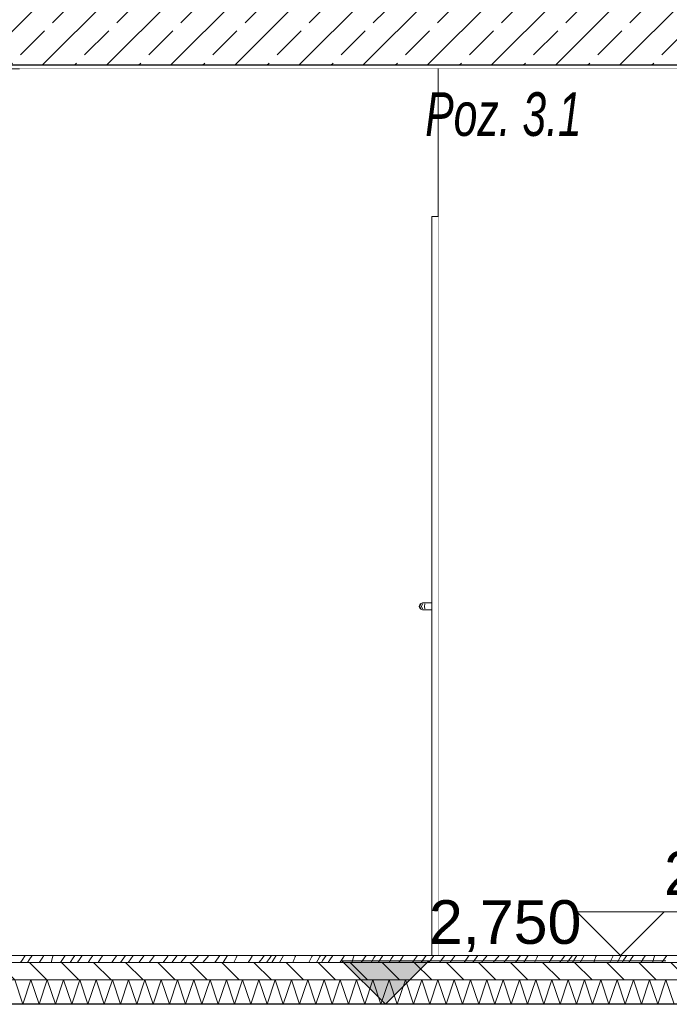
# Model space of a CAD drawing. Header units: millimetres. Extents: x 92668 to 123324, y -8921 to 14506.
# Tile 69 of 133: x 103918 to 105780, y 2750 to 5571. Entities that reach past the tile are written whole.
import ezdxf

# ---------------------------------------------------------------- set-up
doc = ezdxf.new("R2010")
doc.units = ezdxf.units.MM
doc.header["$MEASUREMENT"] = 0
doc.linetypes.add('Przerywana', pattern=[240, 120, -120])
doc.linetypes.add('Wipeout_Contour', pattern=[1000, 0, -1000])
for name, color, linetype, lineweight, true_color in [('0_Nr_pióra__85', 7, 'Continuous', 13, 0x80c2ff), ('Nowe_A-Konstrukcja Opis_Nr_pióra__58', 7, 'Continuous', 13, 0xdf0000), ('Nowe_A-Wymiary-Zewnętrzne_Nr_pióra__45', 7, 'Continuous', 15, 0x40a5ff), ('Nowe_A-Wymiary-Zewnętrzne_Nr_pióra__85', 7, 'Continuous', 13, 0x80c2ff)]:
    doc.layers.add(name, color=color, linetype=linetype, lineweight=lineweight, true_color=true_color)
for name, color, linetype in [('Nowe_A-Posadzki', 7, 'Continuous'), ('Nowe_A-Stropy', 7, 'Continuous'), ('Nowe_A-Wymiary-Zewnętrzne', 7, 'Continuous'), ('Nowe_A-Ściany-Działowe', 7, 'Continuous'), ('Nowe_A-Ściany-Zewnętrzne', 7, 'Continuous'), ('Nowe_Drzwi Archicad', 7, 'Continuous')]:
    doc.layers.add(name, color=color, linetype=linetype)
for name, color, linetype, lineweight in [('Nowe_A-Posadzki_Nr_pióra__174', 7, 'Continuous', 5), ('Nowe_A-Posadzki_Nr_pióra__175', 7, 'Continuous', 5), ('Nowe_A-Posadzki_Nr_pióra__9', 7, 'Continuous', 13), ('Nowe_A-Stropy_Nr_pióra__29', 7, 'Continuous', 25), ('Nowe_A-Stropy_Nr_pióra__49', 7, 'Continuous', 15), ('Nowe_A-Wymiary-Zewnętrzne_Nr_pióra__46', 5, 'Continuous', 15), ('Nowe_A-Ściany-Działowe_Nr_pióra__87', 7, 'Continuous', 13), ('Nowe_Drzwi Archicad_Nr_pióra__3', 7, 'Continuous', 13)]:
    doc.layers.add(name, color=color, linetype=linetype, lineweight=lineweight)
doc.styles.add('STYL_AUTOMATYCZNY_2', font='arial.ttf')
doc.styles.add('STYL_AUTOMATYCZNY_4', font='arial.ttf', dxfattribs={"width": 0.7})
doc.dimstyles.new('STYL_AUTOMATYCZNY__1', dxfattribs={"dimtxt": 125, "dimasz": 47.5, "dimexe": 0.18, "dimexo": 20, "dimgap": 0, "dimtad": 1, "dimdec": 1, "dimlfac": 0.1, "dimzin": 0, "dimdsep": 46, "dimtxsty": 'STYL_AUTOMATYCZNY_2', "dimblk": 'ARROWHEAD_11', "dimblk1": 'ARROWHEAD_11', "dimblk2": 'ARROWHEAD_11', "dimcen": 0.09, "dimclrd": 256, "dimclre": 256, "dimclrt": 5, "dimadec": 1, "dimazin": 0, "dimtfac": 1, "dimtdec": 4, "dimtmove": 0, "dimatfit": 3, "dimfxl": 0, "dimtolj": 1, "dimtzin": 0, "dimarcsym": 0})

# ---------------------------------------------------------------- blocks, each defined once
blk = doc.blocks.new('ElemPrzekroju_33')
at = {"layer": 'Nowe_A-Stropy_Nr_pióra__29', "color": 7, "linetype": 'Continuous', "lineweight": 25, "flags": 128}
blk.add_lwpolyline([(107317.6, 2750), (103407.6, 2750), (103292.6, 2750), (99177.6, 2750), (99167.6, 2750)], dxfattribs=at)
blk = doc.blocks.new('ElemPrzekroju_34')
at = {"layer": 'Nowe_A-Stropy', "linetype": 'Continuous', "lineweight": 0, "true_color": 0x000000}
h = blk.add_hatch(dxfattribs=at)
h.set_pattern_fill('Beton_zbrojony', color=18, style=0, pattern_type=2)
h.set_pattern_definition([(45, (0, 0), (-91.92388, 91.92388), []), (45, (-45.96, 45.96), (-91.92388, 91.92388), [97.5, -32.5])])
h.paths.add_polyline_path([(107317.6, 5640), (99167.6, 5640), (99167.6, 5440), (103292.6, 5440), (103417.6, 5440), (107307.6, 5440), (107317.6, 5440)])
h = blk.add_hatch(dxfattribs=at)
h.set_pattern_fill('Tynk', color=18, style=0, pattern_type=2)
h.set_pattern_definition([(0, (0, 0), (0, 86.60254), [0, -50]), (0, (25, 43.3), (0, 86.60254), [0, -50])])
h.paths.add_polyline_path([(107307.6, 5440), (103417.6, 5440), (103417.6, 5430), (107307.6, 5430)])
at = {"layer": 'Nowe_A-Stropy_Nr_pióra__29', "color": 7, "linetype": 'Continuous', "lineweight": 25, "flags": 128}
blk.add_lwpolyline([(107317.6, 5440), (107307.6, 5440), (103417.6, 5440), (103407.6, 5440), (103292.6, 5440), (99167.6, 5440)], dxfattribs=at)
at = {"layer": 'Nowe_A-Stropy_Nr_pióra__49', "color": 7, "linetype": 'Continuous', "lineweight": 15}
blk.add_line((107307.6, 5430), (103417.6, 5430), dxfattribs=at)
blk = doc.blocks.new('ElemPrzekroju_58')
at = {"color": 254, "linetype": 'Wipeout_Contour', "lineweight": 0, "ltscale": 1470117.12884841}
blk.add_wipeout([(103917.6, 2890), (105098.6, 2890), (105098.6, 3880), (105072.6, 3880), (105065.5, 3882.9), (105062.6, 3890), (105065.5, 3897.1), (105072.6, 3900), (105098.6, 3900), (105098.6, 4927), (105098.6, 5007), (105117.6, 5007), (105117.6, 5430), (103917.6, 5430)], dxfattribs=at).dxf.layer = 'Nowe_A-Ściany-Zewnętrzne'
blk = doc.blocks.new('ElemPrzekroju_113')
at = {"color": 254, "linetype": 'Wipeout_Contour', "lineweight": 0, "ltscale": 747417.441848}
blk.add_wipeout([(105117.6, 2890), (107288.6, 2890), (107288.6, 4927), (107288.6, 5007), (107307.6, 5007), (107307.6, 5430), (105117.6, 5430)], dxfattribs=at).dxf.layer = 'Nowe_A-Ściany-Działowe'
at = {"layer": 'Nowe_A-Ściany-Działowe_Nr_pióra__87', "color": 7, "linetype": 'Continuous', "lineweight": 13}
blk.add_line((105117.6, 5430), (105117.6, 2890), dxfattribs=at)
blk = doc.blocks.new('ElemPrzekroju_114')
at = {"color": 254, "linetype": 'Wipeout_Contour', "lineweight": 0, "ltscale": 420750.243299}
blk.add_wipeout([(105098.6, 2890), (105117.6, 2890), (105117.6, 5007), (105098.6, 5007)], dxfattribs=at).dxf.layer = 'Nowe_Drzwi Archicad'
at = {"color": 254, "linetype": 'Wipeout_Contour', "lineweight": 0, "ltscale": 420546.94053}
blk.add_wipeout([(105064.3, 3890), (105062.6, 3890), (105065.5, 3882.9), (105067.1, 3882.9)], dxfattribs=at).dxf.layer = 'Nowe_Drzwi Archicad'
at = {"layer": 'Nowe_Drzwi Archicad_Nr_pióra__3', "color": 7, "linetype": 'Continuous', "lineweight": 13}
blk.add_line((105098.6, 5007), (105117.6, 5007), dxfattribs=at)
at = {"color": 254, "linetype": 'Wipeout_Contour', "lineweight": 0, "ltscale": 420568.122374}
blk.add_wipeout([(105072.6, 3900), (105065.5, 3897.1), (105067.1, 3897.1), (105073.7, 3900)], dxfattribs=at).dxf.layer = 'Nowe_Drzwi Archicad'
at = {"color": 254, "linetype": 'Wipeout_Contour', "lineweight": 0, "ltscale": 420565.596027}
blk.add_wipeout([(105067.1, 3882.9), (105065.5, 3882.9), (105072.6, 3880), (105073.7, 3880)], dxfattribs=at).dxf.layer = 'Nowe_Drzwi Archicad'
at = {"color": 254, "linetype": 'Wipeout_Contour', "lineweight": 0, "ltscale": 420547.987017}
blk.add_wipeout([(105062.6, 3890), (105064.3, 3890), (105067.1, 3897.1), (105065.5, 3897.1)], dxfattribs=at).dxf.layer = 'Nowe_Drzwi Archicad'
at = {"color": 254, "linetype": 'Wipeout_Contour', "lineweight": 0, "ltscale": 420560.434057}
blk.add_wipeout([(105064.3, 3890), (105067.1, 3882.9), (105071.9, 3882.9), (105069.8, 3890)], dxfattribs=at).dxf.layer = 'Nowe_Drzwi Archicad'
at = {"color": 254, "linetype": 'Wipeout_Contour', "lineweight": 0, "ltscale": 420578.767246}
blk.add_wipeout([(105067.1, 3897.1), (105071.9, 3897.1), (105077, 3900), (105073.7, 3900)], dxfattribs=at).dxf.layer = 'Nowe_Drzwi Archicad'
at = {"color": 254, "linetype": 'Wipeout_Contour', "lineweight": 0, "ltscale": 420576.240962}
blk.add_wipeout([(105067.1, 3882.9), (105073.7, 3880), (105077, 3880), (105071.9, 3882.9)], dxfattribs=at).dxf.layer = 'Nowe_Drzwi Archicad'
at = {"color": 254, "linetype": 'Wipeout_Contour', "lineweight": 0, "ltscale": 420561.480512}
blk.add_wipeout([(105067.1, 3897.1), (105064.3, 3890), (105069.8, 3890), (105071.9, 3897.1)], dxfattribs=at).dxf.layer = 'Nowe_Drzwi Archicad'
at = {"color": 254, "linetype": 'Wipeout_Contour', "lineweight": 0, "ltscale": 420586.053702}
blk.add_wipeout([(105069.8, 3890), (105071.9, 3882.9), (105079.1, 3882.9), (105078, 3890)], dxfattribs=at).dxf.layer = 'Nowe_Drzwi Archicad'
at = {"color": 254, "linetype": 'Wipeout_Contour', "lineweight": 0, "ltscale": 420598.814075}
blk.add_wipeout([(105077, 3900), (105071.9, 3897.1), (105079.1, 3897.1), (105081.9, 3900)], dxfattribs=at).dxf.layer = 'Nowe_Drzwi Archicad'
at = {"color": 254, "linetype": 'Wipeout_Contour', "lineweight": 0, "ltscale": 420596.287907}
blk.add_wipeout([(105071.9, 3882.9), (105077, 3880), (105081.9, 3880), (105079.1, 3882.9)], dxfattribs=at).dxf.layer = 'Nowe_Drzwi Archicad'
at = {"color": 254, "linetype": 'Wipeout_Contour', "lineweight": 0, "ltscale": 420587.100098}
blk.add_wipeout([(105071.9, 3897.1), (105069.8, 3890), (105078, 3890), (105079.1, 3897.1)], dxfattribs=at).dxf.layer = 'Nowe_Drzwi Archicad'
at = {"color": 254, "linetype": 'Wipeout_Contour', "lineweight": 0, "ltscale": 420617.879827}
blk.add_wipeout([(105086.6, 3890), (105078, 3890), (105079.1, 3882.9), (105086.9, 3882.9)], dxfattribs=at).dxf.layer = 'Nowe_Drzwi Archicad'
at = {"color": 254, "linetype": 'Wipeout_Contour', "lineweight": 0, "ltscale": 420624.403258}
blk.add_wipeout([(105079.1, 3897.1), (105086.9, 3897.1), (105087.6, 3900), (105081.9, 3900)], dxfattribs=at).dxf.layer = 'Nowe_Drzwi Archicad'
at = {"color": 254, "linetype": 'Wipeout_Contour', "lineweight": 0, "ltscale": 420621.87724}
blk.add_wipeout([(105079.1, 3882.9), (105081.9, 3880), (105087.6, 3880), (105086.9, 3882.9)], dxfattribs=at).dxf.layer = 'Nowe_Drzwi Archicad'
at = {"color": 254, "linetype": 'Wipeout_Contour', "lineweight": 0, "ltscale": 420618.926148}
blk.add_wipeout([(105078, 3890), (105086.6, 3890), (105086.9, 3897.1), (105079.1, 3897.1)], dxfattribs=at).dxf.layer = 'Nowe_Drzwi Archicad'
at = {"layer": 'Nowe_Drzwi Archicad_Nr_pióra__3', "color": 7, "linetype": 'Continuous', "lineweight": 13}
for p, q in [((105065.5, 3897.1), (105062.6, 3890)), ((105067.1, 3897.1), (105064.3, 3890)), ((105071.9, 3897.1), (105069.8, 3890)), ((105062.6, 3890), (105065.5, 3882.9)), ((105064.3, 3890), (105067.1, 3882.9)), ((105069.8, 3890), (105071.9, 3882.9))]:
    blk.add_line(p, q, dxfattribs=at)
at = {"color": 254, "linetype": 'Wipeout_Contour', "lineweight": 0, "ltscale": 420658.065084}
blk.add_wipeout([(105086.6, 3890), (105086.9, 3882.9), (105098.6, 3882.9), (105098.6, 3890)], dxfattribs=at).dxf.layer = 'Nowe_Drzwi Archicad'
at = {"color": 254, "linetype": 'Wipeout_Contour', "lineweight": 0, "ltscale": 420660.800865}
blk.add_wipeout([(105086.9, 3897.1), (105098.6, 3897.1), (105098.6, 3900), (105087.6, 3900)], dxfattribs=at).dxf.layer = 'Nowe_Drzwi Archicad'
at = {"color": 254, "linetype": 'Wipeout_Contour', "lineweight": 0, "ltscale": 420658.275062}
blk.add_wipeout([(105086.9, 3882.9), (105087.6, 3880), (105098.6, 3880), (105098.6, 3882.9)], dxfattribs=at).dxf.layer = 'Nowe_Drzwi Archicad'
at = {"color": 254, "linetype": 'Wipeout_Contour', "lineweight": 0, "ltscale": 420659.111307}
blk.add_wipeout([(105086.6, 3890), (105098.6, 3890), (105098.6, 3897.1), (105086.9, 3897.1)], dxfattribs=at).dxf.layer = 'Nowe_Drzwi Archicad'
at = {"layer": 'Nowe_Drzwi Archicad_Nr_pióra__3', "color": 7, "linetype": 'Continuous', "lineweight": 13}
for p, q in [((105098.6, 2890), (105098.6, 5007)), ((105072.6, 3900), (105065.5, 3897.1)), ((105072.6, 3900), (105073.7, 3900)), ((105073.7, 3900), (105077, 3900)), ((105077, 3900), (105081.9, 3900)), ((105079.1, 3897.1), (105078, 3890)), ((105081.9, 3900), (105087.6, 3900)), ((105087.6, 3900), (105098.6, 3900)), ((105065.5, 3882.9), (105072.6, 3880)), ((105072.6, 3880), (105073.7, 3880)), ((105073.7, 3880), (105077, 3880)), ((105077, 3880), (105081.9, 3880)), ((105078, 3890), (105079.1, 3882.9)), ((105081.9, 3880), (105087.6, 3880)), ((105087.6, 3880), (105098.6, 3880))]:
    blk.add_line(p, q, dxfattribs=at)
blk = doc.blocks.new('*X223')
at = {"layer": 'Nowe_A-Posadzki_Nr_pióra__175', "color": 7, "linetype": 'Continuous', "lineweight": 5}
for p, q in [((103924.4, 2876.4), (103933.6, 2890)), ((103939.8, 2870), (103944.5, 2877.2)), ((103944.5, 2877.2), (103953, 2890)), ((103974.5, 2871.1), (103981.8, 2882.3)), ((103981.8, 2882.3), (103986.9, 2890)), ((104012.9, 2888.1), (104007.4, 2870)), ((104012.9, 2888.1), (104014.1, 2890)), ((104034.2, 2870), (104048.4, 2890)), ((104062.7, 2870), (104071, 2882.8)), ((104071, 2882.8), (104075.7, 2890)), ((104086.7, 2875.7), (104096.3, 2890)), ((104114.3, 2870), (104120.7, 2880)), ((104120.7, 2880), (104127.3, 2890)), ((104142.5, 2870), (104150.7, 2882.4)), ((104150.7, 2882.4), (104155.9, 2890)), ((104181.7, 2870), (104187.5, 2878.1)), ((104187.5, 2878.1), (104195.9, 2890)), ((104206.6, 2870), (104220.5, 2890)), ((104229.2, 2871.1), (104243.1, 2890)), ((104261.7, 2873.3), (104274.2, 2890)), ((104292.2, 2874.2), (104304.2, 2890)), ((104329.3, 2870), (104342.1, 2888)), ((104342.1, 2888), (104343.5, 2890)), ((104354.2, 2870), (104369.1, 2890)), ((104379.7, 2870), (104395.6, 2889.9)), ((104395.6, 2889.9), (104395.6, 2890)), ((104416.8, 2874.3), (104426.2, 2885.4)), ((104426.2, 2885.4), (104430.2, 2890)), ((104442.9, 2870), (104459.7, 2890)), ((104477, 2870), (104486.2, 2882.9)), ((104486.2, 2882.9), (104491.3, 2890)), ((104501.9, 2872), (104512.9, 2890)), ((104533.2, 2873.2), (104537.8, 2882.9)), ((104537.8, 2882.9), (104540.6, 2890)), ((104572.9, 2870), (104578.5, 2878.2)), ((104578.5, 2878.2), (104585.4, 2890)), ((104608.1, 2875.8), (104612.3, 2881.2)), ((104612.3, 2881.2), (104616.5, 2886.7)), ((104616.5, 2886.7), (104618.9, 2890)), ((104625.3, 2870), (104633.6, 2881.4)), ((104633.6, 2881.4), (104639.9, 2890)), ((104643.1, 2874.9), (104652.8, 2890)), ((104662, 2870), (104674, 2890)), ((104703, 2876), (104704.4, 2879.7)), ((104704.4, 2879.7), (104705.9, 2883.4)), ((104705.9, 2883.4), (104707.5, 2887)), ((104707.5, 2887), (104709, 2890)), ((104755.3, 2886.5), (104746.8, 2870)), ((104756.9, 2890), (104755.3, 2886.5)), ((104778.2, 2887.4), (104772.4, 2876.5)), ((104779.5, 2890), (104778.2, 2887.4)), ((104786.6, 2876.4), (104795.7, 2890)), ((104801.9, 2870), (104806.6, 2877.2)), ((104806.6, 2877.2), (104815.1, 2890)), ((104836.6, 2871.1), (104843.9, 2882.3)), ((104843.9, 2882.3), (104849, 2890)), ((104875, 2888.1), (104869.5, 2870)), ((104875, 2888.1), (104876.2, 2890)), ((104896.3, 2870), (104910.5, 2890)), ((104924.8, 2870), (104933.1, 2882.8)), ((104933.1, 2882.8), (104937.8, 2890)), ((104948.8, 2875.7), (104958.4, 2890)), ((104976.4, 2870), (104982.8, 2880)), ((104982.8, 2880), (104989.4, 2890)), ((105004.6, 2870), (105012.8, 2882.4)), ((105012.8, 2882.4), (105018, 2890)), ((105043.8, 2870), (105049.6, 2878.1)), ((105049.6, 2878.1), (105058, 2890)), ((105068.7, 2870), (105082.6, 2890)), ((105091.3, 2871.1), (105105.2, 2890)), ((105123.8, 2873.3), (105136.3, 2890)), ((105154.3, 2874.2), (105166.3, 2890)), ((105191.4, 2870), (105204.2, 2888)), ((105204.2, 2888), (105205.6, 2890)), ((105216.3, 2870), (105231.2, 2890)), ((105241.8, 2870), (105257.7, 2889.9)), ((105257.7, 2889.9), (105257.7, 2890)), ((105278.9, 2874.3), (105288.3, 2885.4)), ((105288.3, 2885.4), (105292.3, 2890)), ((105305, 2870), (105321.8, 2890)), ((105339.1, 2870), (105348.3, 2882.9)), ((105348.3, 2882.9), (105353.4, 2890)), ((105364, 2872), (105375, 2890)), ((105395.3, 2873.2), (105399.9, 2882.9)), ((105399.9, 2882.9), (105402.7, 2890)), ((105435, 2870), (105440.6, 2878.2)), ((105440.6, 2878.2), (105447.5, 2890)), ((105470.2, 2875.8), (105474.4, 2881.2)), ((105474.4, 2881.2), (105478.6, 2886.7)), ((105478.6, 2886.7), (105481, 2890)), ((105487.4, 2870), (105495.7, 2881.4)), ((105495.7, 2881.4), (105502, 2890)), ((105505.3, 2874.9), (105514.9, 2890)), ((105524.2, 2870), (105536.1, 2890)), ((105565.1, 2876), (105566.5, 2879.7)), ((105566.5, 2879.7), (105568, 2883.4)), ((105568, 2883.4), (105569.6, 2887)), ((105569.6, 2887), (105571.1, 2890)), ((105617.4, 2886.5), (105608.9, 2870)), ((105619, 2890), (105617.4, 2886.5)), ((105640.3, 2887.4), (105634.5, 2876.5)), ((105641.6, 2890), (105640.3, 2887.4)), ((105648.7, 2876.4), (105657.8, 2890)), ((105664, 2870), (105668.7, 2877.2)), ((105668.7, 2877.2), (105677.2, 2890)), ((105698.7, 2871.1), (105706, 2882.3)), ((105706, 2882.3), (105711.1, 2890)), ((105737.1, 2888.1), (105731.6, 2870)), ((105737.1, 2888.1), (105738.3, 2890)), ((105758.4, 2870), (105772.6, 2890)), ((103920.2, 2870), (103924.4, 2876.4)), ((103973.8, 2870), (103974.5, 2871.1)), ((104083, 2870), (104083.7, 2871)), ((104083.7, 2871), (104086.7, 2875.7)), ((104228.5, 2870), (104229.2, 2871.1)), ((104259.3, 2870), (104261.7, 2873.3)), ((104289.1, 2870), (104292.2, 2874.2)), ((104413.1, 2870), (104416.8, 2874.3)), ((104500.8, 2870), (104501.9, 2872)), ((104531.5, 2870), (104533.2, 2873.2)), ((104603.4, 2870), (104603.8, 2870.5)), ((104603.8, 2870.5), (104608.1, 2875.8)), ((104640.1, 2870), (104643.1, 2874.9)), ((104701, 2870), (104701.8, 2872.3)), ((104701.8, 2872.3), (104703, 2876)), ((104772.4, 2876.5), (104768.9, 2870)), ((104782.3, 2870), (104786.6, 2876.4)), ((104835.9, 2870), (104836.6, 2871.1)), ((104945.1, 2870), (104945.8, 2871)), ((104945.8, 2871), (104948.8, 2875.7)), ((105090.6, 2870), (105091.3, 2871.1)), ((105121.4, 2870), (105123.8, 2873.3)), ((105151.2, 2870), (105154.3, 2874.2)), ((105275.2, 2870), (105278.9, 2874.3)), ((105362.9, 2870), (105364, 2872)), ((105393.6, 2870), (105395.3, 2873.2)), ((105465.5, 2870), (105465.9, 2870.5)), ((105465.9, 2870.5), (105470.2, 2875.8)), ((105502.2, 2870), (105505.3, 2874.9)), ((105563.1, 2870), (105563.9, 2872.3)), ((105563.9, 2872.3), (105565.1, 2876)), ((105634.5, 2876.5), (105631, 2870)), ((105644.4, 2870), (105648.7, 2876.4)), ((105698, 2870), (105698.7, 2871.1))]:
    blk.add_line(p, q, dxfattribs=at)
blk = doc.blocks.new('*X224')
at = {"layer": 'Nowe_A-Posadzki_Nr_pióra__174', "color": 7, "linetype": 'Continuous', "lineweight": 5}
for p, q in [((103903.3, 2820), (103926.7, 2750)), ((103926.7, 2750), (103950, 2820)), ((103950, 2820), (103973.3, 2750)), ((103973.3, 2750), (103996.7, 2820)), ((103996.7, 2820), (104020, 2750)), ((104020, 2750), (104043.3, 2820)), ((104043.3, 2820), (104066.7, 2750)), ((104066.7, 2750), (104090, 2820)), ((104090, 2820), (104113.3, 2750)), ((104113.3, 2750), (104136.7, 2820)), ((104136.7, 2820), (104160, 2750)), ((104160, 2750), (104183.3, 2820)), ((104183.3, 2820), (104206.7, 2750)), ((104206.7, 2750), (104230, 2820)), ((104230, 2820), (104253.3, 2750)), ((104253.3, 2750), (104276.7, 2820)), ((104276.7, 2820), (104300, 2750)), ((104300, 2750), (104323.3, 2820)), ((104323.3, 2820), (104346.7, 2750)), ((104346.7, 2750), (104370, 2820)), ((104370, 2820), (104393.3, 2750)), ((104393.3, 2750), (104416.7, 2820)), ((104416.7, 2820), (104440, 2750)), ((104440, 2750), (104463.3, 2820)), ((104463.3, 2820), (104486.7, 2750)), ((104486.7, 2750), (104510, 2820)), ((104510, 2820), (104533.3, 2750)), ((104533.3, 2750), (104556.7, 2820)), ((104556.7, 2820), (104580, 2750)), ((104580, 2750), (104603.3, 2820)), ((104603.3, 2820), (104626.7, 2750)), ((104626.7, 2750), (104650, 2820)), ((104650, 2820), (104673.3, 2750)), ((104673.3, 2750), (104696.7, 2820)), ((104696.7, 2820), (104720, 2750)), ((104720, 2750), (104743.3, 2820)), ((104743.3, 2820), (104766.7, 2750)), ((104766.7, 2750), (104790, 2820)), ((104790, 2820), (104813.3, 2750)), ((104813.3, 2750), (104836.7, 2820)), ((104836.7, 2820), (104860, 2750)), ((104860, 2750), (104883.3, 2820)), ((104883.3, 2820), (104906.7, 2750)), ((104906.7, 2750), (104930, 2820)), ((104930, 2820), (104953.3, 2750)), ((104953.3, 2750), (104976.7, 2820)), ((104976.7, 2820), (105000, 2750)), ((105000, 2750), (105023.3, 2820)), ((105023.3, 2820), (105046.7, 2750)), ((105046.7, 2750), (105070, 2820)), ((105070, 2820), (105093.3, 2750)), ((105093.3, 2750), (105116.7, 2820)), ((105116.7, 2820), (105140, 2750)), ((105140, 2750), (105163.3, 2820)), ((105163.3, 2820), (105186.7, 2750)), ((105186.7, 2750), (105210, 2820)), ((105210, 2820), (105233.3, 2750)), ((105233.3, 2750), (105256.7, 2820)), ((105256.7, 2820), (105280, 2750)), ((105280, 2750), (105303.3, 2820)), ((105303.3, 2820), (105326.7, 2750)), ((105326.7, 2750), (105350, 2820)), ((105350, 2820), (105373.3, 2750)), ((105373.3, 2750), (105396.7, 2820)), ((105396.7, 2820), (105420, 2750)), ((105420, 2750), (105443.3, 2820)), ((105443.3, 2820), (105466.7, 2750)), ((105466.7, 2750), (105490, 2820)), ((105490, 2820), (105513.3, 2750)), ((105513.3, 2750), (105536.7, 2820)), ((105536.7, 2820), (105560, 2750)), ((105560, 2750), (105583.3, 2820)), ((105583.3, 2820), (105606.7, 2750)), ((105606.7, 2750), (105630, 2820)), ((105630, 2820), (105653.3, 2750)), ((105653.3, 2750), (105676.7, 2820)), ((105676.7, 2820), (105700, 2750)), ((105700, 2750), (105723.3, 2820)), ((105723.3, 2820), (105746.7, 2750)), ((105746.7, 2750), (105770, 2820)), ((105770, 2820), (105793.3, 2750))]:
    blk.add_line(p, q, dxfattribs=at)
blk = doc.blocks.new('ElemPrzekroju_174')
at = {"layer": 'Nowe_A-Posadzki', "linetype": 'Continuous', "lineweight": 0, "true_color": 0x000000}
h = blk.add_hatch(dxfattribs=at)
h.set_pattern_fill('Cegła_zwykła', color=18, style=0, pattern_type=2)
h.set_pattern_definition([(135, (0, 0), (45.96194, 45.96194), [])])
h.paths.add_polyline_path([(103407.6, 2820), (107317.6, 2820), (107317.6, 2870), (103417.6, 2870), (103407.6, 2870)])
at = {"layer": 'Nowe_A-Posadzki_Nr_pióra__9', "color": 7, "linetype": 'Continuous', "lineweight": 13}
for p, q in [((107317.6, 2870), (103417.6, 2870)), ((107317.6, 2820), (103407.6, 2820))]:
    blk.add_line(p, q, dxfattribs=at)
at = {"layer": 'Nowe_A-Posadzki_Nr_pióra__9', "color": 7, "linetype": 'Continuous', "lineweight": 13, "flags": 128}
blk.add_lwpolyline([(107317.6, 2890), (107307.6, 2890), (103417.6, 2890)], dxfattribs=at)
at = {"layer": 'Nowe_A-Posadzki', "lineweight": 0}
for name in ['*X223', '*X224']:
    blk.add_blockref(name, (0, 0), dxfattribs=at)
blk = doc.blocks.new('*D414')
at = {"layer": 'Nowe_A-Wymiary-Zewnętrzne_Nr_pióra__45', "linetype": 'Continuous', "lineweight": 15, "true_color": 0x40a5ff}
for points in [[(119555.9, 12845), (119556.9, 12840.2), (119559.6, 12836.2), (119563.6, 12833.5), (119568.4, 12832.5), (119573.2, 12833.5), (119577.3, 12836.2), (119580, 12840.2), (119580.9, 12845), (119580, 12849.8), (119577.3, 12853.8), (119573.2, 12856.5), (119568.4, 12857.5), (119563.6, 12856.5), (119559.6, 12853.8), (119556.9, 12849.8)], [(119555.9, -450), (119556.9, -454.8), (119559.6, -458.8), (119563.6, -461.5), (119568.4, -462.5), (119573.2, -461.5), (119577.3, -458.8), (119580, -454.8), (119580.9, -450), (119580, -445.2), (119577.3, -441.2), (119573.2, -438.5), (119568.4, -437.5), (119563.6, -438.5), (119559.6, -441.2), (119556.9, -445.2)]]:
    blk.add_hatch(color=161, dxfattribs=at).paths.add_polyline_path(points)
at = {"layer": 'Nowe_A-Wymiary-Zewnętrzne_Nr_pióra__45', "color": 161, "linetype": 'Continuous', "lineweight": 15, "true_color": 0x40a5ff}
for centre in [(119568.4, 12845), (119568.4, -450)]:
    blk.add_circle(centre, 12.5, dxfattribs=at)
at = {"layer": 'Nowe_A-Wymiary-Zewnętrzne_Nr_pióra__85', "color": 151, "linetype": 'Continuous', "lineweight": 13, "true_color": 0x80c2ff}
for p, q in [((119568.4, 12857.5), (119568.4, 12870)), ((119555.9, 12845), (119521.5, 12845)), ((119615.3, 12845), (119580.9, 12845)), ((119568.4, -437.5), (119568.4, 12832.5)), ((119555.9, -450), (119521.5, -450)), ((119615.3, -450), (119580.9, -450)), ((119568.4, -475), (119568.4, -462.5))]:
    blk.add_line(p, q, dxfattribs=at)
at = {"layer": 'Nowe_A-Wymiary-Zewnętrzne_Nr_pióra__46', "color": 5, "lineweight": 15, "insert": (119543.4, 5911.5), "char_height": 125, "attachment_point": 7, "rotation": 90, "style": 'STYL_AUTOMATYCZNY_2'}
blk.add_mtext('\\A1;{\\pql;\\fArial|b0|i0|c238|p0;\\W1.000000;1\xa0329,5}', dxfattribs=at)
blk = doc.blocks.new('ARROWHEAD_11')
at = {"color": 0, "linetype": 'Continuous', "lineweight": 0}
blk.add_line((0, 0), (-1, 0), dxfattribs=at)
at = {"color": 0, "linetype": 'Continuous', "lineweight": 0, "const_width": 0.25, "flags": 128}
blk.add_lwpolyline([(-0.125, 0, 1), (0.125, 0, 1)], format="xyb", close=True, dxfattribs=at)
blk = doc.blocks.new('Wymiary_5', base_point=(105639.6, 2890))
at = {"layer": 'Nowe_A-Wymiary-Zewnętrzne_Nr_pióra__45', "color": 161, "linetype": 'Continuous', "lineweight": 15, "true_color": 0x40a5ff}
for p, q in [((105639.6, 2890), (105514.6, 3015)), ((105514.6, 3015), (105764.6, 3015)), ((105764.6, 3015), (105639.6, 2890)), ((105764.6, 3015), (106443.6, 3015))]:
    blk.add_line(p, q, dxfattribs=at)
at = {"layer": 'Nowe_A-Wymiary-Zewnętrzne_Nr_pióra__85', "color": 151, "linetype": 'Continuous', "lineweight": 13, "true_color": 0x80c2ff}
for q in [(105545.9, 2890), (105733.4, 2890)]:
    blk.add_line((105639.6, 2890), q, dxfattribs=at)
at = {"layer": 'Nowe_A-Wymiary-Zewnętrzne_Nr_pióra__46', "color": 5, "lineweight": 15, "insert": (105764.6, 3040), "char_height": 125, "attachment_point": 7, "style": 'STYL_AUTOMATYCZNY_2'}
blk.add_mtext('\\A1;{\\pql;\\fArial|b0|i0|c238|p0;\\W1.000000;2,890}', dxfattribs=at)
blk = doc.blocks.new('Wymiary_11', base_point=(104965.8, 2750))
at = {"layer": 'Nowe_A-Wymiary-Zewnętrzne_Nr_pióra__45', "linetype": 'Continuous', "lineweight": 15, "true_color": 0x40a5ff}
blk.add_hatch(color=161, dxfattribs=at).paths.add_polyline_path([(104965.8, 2750), (105090.8, 2875), (104840.8, 2875)])
at = {"layer": 'Nowe_A-Wymiary-Zewnętrzne_Nr_pióra__45', "color": 161, "linetype": 'Continuous', "lineweight": 15, "true_color": 0x40a5ff}
for p, q in [((104965.8, 2750), (104840.8, 2875)), ((104840.8, 2875), (105090.8, 2875)), ((105090.8, 2875), (104965.8, 2750)), ((105090.8, 2875), (105769.8, 2875))]:
    blk.add_line(p, q, dxfattribs=at)
at = {"layer": 'Nowe_A-Wymiary-Zewnętrzne_Nr_pióra__85', "color": 151, "linetype": 'Continuous', "lineweight": 13, "true_color": 0x80c2ff}
for q in [(104872.1, 2750), (105059.6, 2750)]:
    blk.add_line((104965.8, 2750), q, dxfattribs=at)
at = {"layer": 'Nowe_A-Wymiary-Zewnętrzne_Nr_pióra__46', "color": 5, "lineweight": 15, "insert": (105090.8, 2900), "char_height": 125, "attachment_point": 7, "style": 'STYL_AUTOMATYCZNY_2'}
blk.add_mtext('\\A1;{\\pql;\\fArial|b0|i0|c238|p0;\\W1.000000;2,750}', dxfattribs=at)
blk = doc.blocks.new('B Przekrój_STORY_MARKER')
at = {"layer": '0_Nr_pióra__85', "color": 151, "linetype": 'Przerywana', "lineweight": 13, "true_color": 0x80c2ff}
blk.add_line((96329.8, 2890), (119661.6, 2890), dxfattribs=at)

msp = doc.modelspace()

# ---------------------------------------------------------------- block references
at = {"layer": 'Nowe_A-Stropy', "lineweight": 0}
for name in ['ElemPrzekroju_34', 'ElemPrzekroju_33']:
    msp.add_blockref(name, (0, 0), dxfattribs=at)

# ---------------------------------------------------------------- next in the draw order: block references
at = {"layer": 'Nowe_A-Ściany-Zewnętrzne', "lineweight": 0}
msp.add_blockref('ElemPrzekroju_58', (0, 0), dxfattribs=at)

# ---------------------------------------------------------------- next in the draw order: block references
at = {"layer": 'Nowe_A-Ściany-Działowe', "lineweight": 0}
msp.add_blockref('ElemPrzekroju_113', (0, 0), dxfattribs=at)

# ---------------------------------------------------------------- next in the draw order: block references
at = {"layer": 'Nowe_A-Wymiary-Zewnętrzne', "color": 151, "linetype": 'Continuous', "lineweight": 13, "true_color": 0x80c2ff}
msp.add_blockref('Wymiary_5', (105639.61, 2890), dxfattribs=at)
at = {"layer": 'Nowe_Drzwi Archicad', "lineweight": 0}
msp.add_blockref('ElemPrzekroju_114', (0, 0), dxfattribs=at)

# ---------------------------------------------------------------- next in the draw order: texts
at = {"layer": 'Nowe_A-Konstrukcja Opis_Nr_pióra__58', "color": 12, "linetype": 'Continuous', "lineweight": 13, "true_color": 0xdf0000, "insert": (105080.05, 5235.96), "char_height": 125, "attachment_point": 7, "style": 'STYL_AUTOMATYCZNY_4'}
msp.add_mtext('\\A1;{\\pql;\\fArial|b0|i1|c238|p0;\\W0.700000;Poz. \\fArial|b0|i1|c238|p0;\\W0.700000;3\\fArial|b0|i1|c238|p0;\\W0.700000;.1}', dxfattribs=at)

# ---------------------------------------------------------------- next in the draw order: block references
at = {"linetype": 'Continuous', "lineweight": 0}
msp.add_blockref('B Przekrój_STORY_MARKER', (0, 0), dxfattribs=at)
at = {"layer": 'Nowe_A-Posadzki', "lineweight": 0}
msp.add_blockref('ElemPrzekroju_174', (0, 0), dxfattribs=at)
at = {"layer": 'Nowe_A-Wymiary-Zewnętrzne', "color": 151, "linetype": 'Continuous', "lineweight": 13, "true_color": 0x80c2ff}
msp.add_blockref('Wymiary_11', (104965.82, 2750), dxfattribs=at)

# ---------------------------------------------------------------- next in the draw order: dimensions: what is measured, and where the dimension line sits
dim = msp.add_linear_dim(base=(119568.41, 12845), p1=(98787.6, -450), p2=(98654.74, 12845), angle=90, dimstyle='STYL_AUTOMATYCZNY__1', dxfattribs=at)
dim.commit()
dim.dimension.update_dxf_attribs({"geometry": '*D414', "text_midpoint": (119480.91, 6192.64), "dimtype": 160, "text_rotation": 90})

doc.saveas('drawing.dxf')
